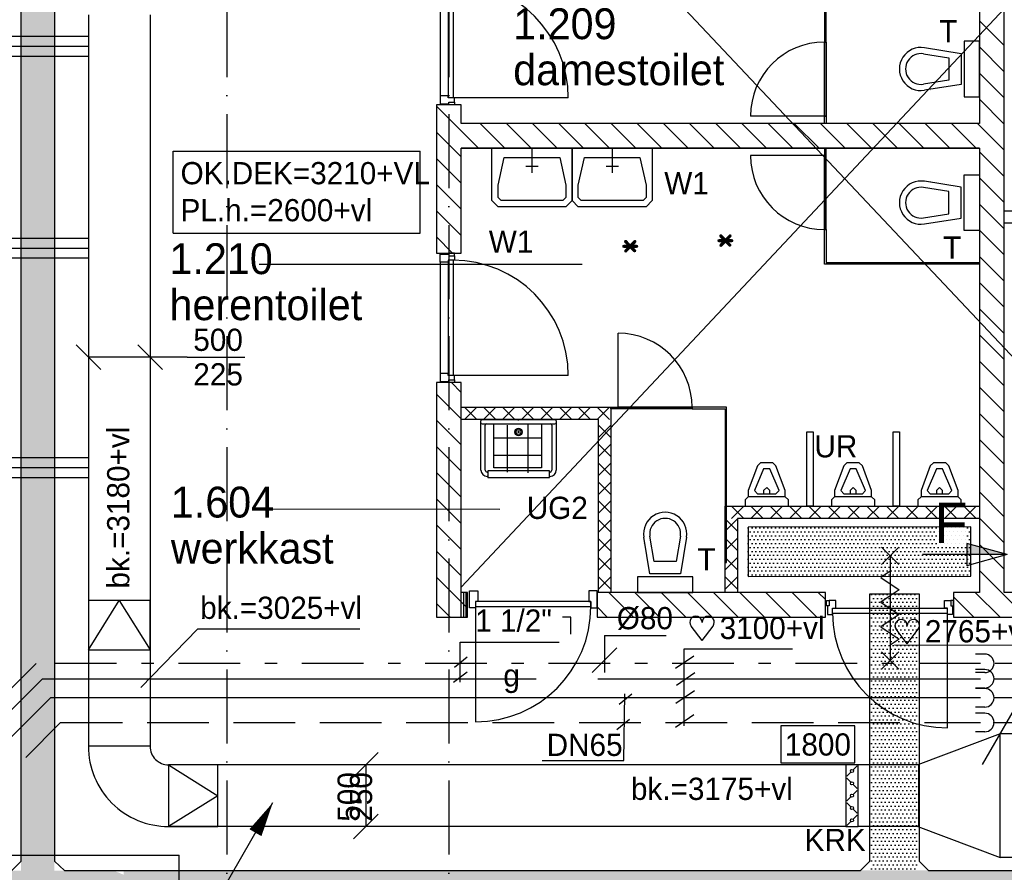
# Model space of a CAD drawing. Extents: x -39327 to 109237, y 358172 to 442272.
# Tile 81 of 96: x 69030 to 77008, y 404774 to 411684. Entities that reach past the tile are written whole.
import ezdxf
from ezdxf.enums import TextEntityAlignment as Align

# ---------------------------------------------------------------- set-up
doc = ezdxf.new("R2010")
doc.units = 0
doc.header["$LTSCALE"] = 100
for name, pattern in [('2322107', [2000, 1000, 1000]), ('2322108', [7, 5, -2]), ('2322109', [10, 5, -2, 1, -2]), ('2322134', [45, 40, -5]), ('CENTER2', [11.25, 7.5, -1.25, 1.25, -1.25]), ('DASHDOT', [9, 6, -1.5, 0, -1.5]), ('LURETOUR', [6, 4, -2])]:
    doc.linetypes.add(name, pattern=pattern)
doc.layers.get('0').update_dxf_attribs({"linetype": 'CONTINUOUS'})
for name, color, linetype in [('AL$1----_MAATVOERING', 7, 'CONTINUOUS'), ('AL$7----_STRAMIEN', 1, 'DASHDOT'), ('AL22----_BINNENWAND', 7, 'CONTINUOUS'), ('AL22----_CAMPINGWANDJE', 1, 'CONTINUOUS'), ('AL28----_KONSTRUKTIE', 3, 'CONTINUOUS'), ('AL32----_BINNENKOZ', 7, 'CONTINUOUS'), ('AL32----_DRAAIR', 7, 'CONTINUOUS'), ('AL32----_DRAAIRICHTING', 1, 'CONTINUOUS'), ('AL65----_BEVEILIGING', 7, 'CONTINUOUS'), ('AL74----_INRSANITAIR', 7, 'CONTINUOUS'), ('ALXA1---_RASTER50', 12, 'CONTINUOUS'), ('ALXA7---_KALKZVUIL', 1, 'CONTINUOUS'), ('ALXAB---_PREFABBETON', 1, 'CONTINUOUS'), ('BOUW', 8, 'CONTINUOUS'), ('DOORSNEDE', 1, 'CONTINUOUS'), ('GEBOUWLABEL', 4, 'CONTINUOUS'), ('KABELGOOT1', 8, 'CONTINUOUS'), ('WL524---', 4, 'CONTINUOUS'), ('WL531---', 4, 'CONTINUOUS'), ('WL541---', 4, 'CONTINUOUS'), ('WL561---_AANVOER', 4, 'CONTINUOUS'), ('WL561---_RETOUR', 4, 'CONTINUOUS'), ('WL5627--', 4, 'CONTINUOUS'), ('WL570---', 3, 'CONTINUOUS'), ('WL570---_HARTLIJN', 1, 'CONTINUOUS'), ('WL570---_RETOUR', 3, 'CONTINUOUS'), ('WM531---', 1, 'CONTINUOUS'), ('WM541---', 1, 'CONTINUOUS'), ('WM570---', 1, 'CONTINUOUS')]:
    doc.layers.add(name, color=color, linetype=linetype)
doc.styles.add('BURO-018', font='BUROFONT.shx', dxfattribs={"height": 180})
doc.styles.add('BURO-025', font='BUROFONT.shx', dxfattribs={"height": 250})
doc.styles.add('BURO-050', font='BUROFONT.shx', dxfattribs={"height": 500})
doc.styles.get("Standard").update_dxf_attribs({"font": 'ISOCP'})
pattern_1 = [(0, (-2505.993, 85430.135), (15.875, 31.75), [0, -31.75])]

# ---------------------------------------------------------------- blocks, each defined once
blk = doc.blocks.new('LU-ORND')
at = {"color": 0, "linetype": 'CONTINUOUS'}
for p, q in [((-3, 1.5), (-3, -1.5)), ((3, 1.5), (-3, 1.5)), ((3, -1.5), (3, 1.5)), ((-3, -1.5), (3, -1.5))]:
    blk.add_line(p, q, dxfattribs=at)
blk = doc.blocks.new('LU-PIJL1')
at = {"color": 0, "linetype": 'CONTINUOUS'}
blk.add_line((0, 0), (10.125, 17.537), dxfattribs=at)
blk.add_lwpolyline([(10.125, 17.537, 0, 1.5, 0), (8.25, 14.289, 1.5, 1.5, 0)], format="xyseb", dxfattribs=at)
blk = doc.blocks.new('LU-2D-K-3E8')
at = {"color": 0, "linetype": 'CONTINUOUS'}
for p, q in [((-0.5, 500), (0.5, 500)), ((-0.5, -500), (0.5, -500))]:
    blk.add_line(p, q, dxfattribs=at)
blk = doc.blocks.new('LU-2D-K-1F4')
at = {"color": 0, "linetype": 'CONTINUOUS'}
for p, q in [((-0.5, 250), (0.5, 250)), ((-0.5, -250), (0.5, -250))]:
    blk.add_line(p, q, dxfattribs=at)
blk = doc.blocks.new('LU-2D-KLC-1F464')
at = {"color": 0, "linetype": 'CONTINUOUS'}
for p, q in [((-50, 250), (-50, -250)), ((50, 250), (-50, 250)), ((8.8, 208.8), (41.2, 241.2)), ((50, -250), (50, 250)), ((-8.8, 191.2), (-41.2, 158.8)), ((-8.8, 108.8), (-41.2, 141.2)), ((8.8, 91.2), (41.2, 58.8)), ((8.8, 8.8), (41.2, 41.2)), ((-8.8, -8.8), (-41.2, -41.2)), ((-8.8, -91.2), (-41.2, -58.8)), ((8.8, -108.8), (41.2, -141.2)), ((8.8, -191.2), (41.2, -158.8)), ((-8.8, -208.8), (-41.2, -241.2)), ((-50, -250), (50, -250))]:
    blk.add_line(p, q, dxfattribs=at)
for centre in [(0, 200), (0, 100), (0, 0), (0, -100), (0, -200)]:
    blk.add_circle(centre, 12.5, dxfattribs=at)
blk = doc.blocks.new('LDS')
at = {"color": 0, "linetype": 'CONTINUOUS'}
for p, q in [((0, 1), (1, 1)), ((0, -1), (1, -1))]:
    blk.add_line(p, q, dxfattribs=at)
blk.add_arc((0, 0), 1, 90, 270, dxfattribs=at)
blk = doc.blocks.new('LU-2D-B-1-1F45A')
at = {"color": 0, "linetype": 'CONTINUOUS'}
for p, q in [((-250, 400), (250, 400)), ((-400, 250), (-400, -250))]:
    blk.add_line(p, q, dxfattribs=at)
for radius in [150, 650]:
    blk.add_arc((-400, 400), radius, 270, 0, dxfattribs=at)
blk = doc.blocks.new('*U215', base_point=(64476.6, 51865.8))
at = {"color": 0, "linetype": 'CONTINUOUS'}
for p, q in [((64076.3, 51766), (63876.9, 51965.5)), ((64576.3, 51766), (64376.9, 51965.5)), ((64476.6, 51865.8), (63976.6, 51865.8)), ((64776.6, 51865.8), (64476.6, 51865.8)), ((64776.6, 51865.8), (65243.1, 51865.8))]:
    blk.add_line(p, q, dxfattribs=at)
at = {"layer": 'WM570---', "linetype": 'CONTINUOUS', "style": 'BURO-018'}
for s, p in [('500', (64826.6, 51915.8)), ('225', (64826.6, 51635.8))]:
    blk.add_text(s, height=180, dxfattribs=at).set_placement(p)
blk = doc.blocks.new('LDV1107')
at = {"color": 0, "linetype": 'CONTINUOUS'}
blk.add_line((0.25, 0.433), (6.75, 11.691), dxfattribs=at)
blk.add_lwpolyline([(6.75, 11.691, 0, 1, 0), (5.5, 9.526, 1, 1, 0)], format="xyseb", dxfattribs=at)
blk.add_circle((0, 0), 0.5, dxfattribs=at)
blk = doc.blocks.new('HART')
at = {"color": 1}
for q in [(-39.7, 52.4), (39.7, 52.4)]:
    blk.add_line((0, 0), q, dxfattribs=at)
for centre, start, end in [((-22.1, 65.7), 0, 217.1867), ((22.1, 65.7), 322.8133, 180)]:
    blk.add_arc(centre, 22.1, start, end, dxfattribs=at)
blk = doc.blocks.new('*U294', base_point=(61882.8, 405653.9))
at = {"color": 0, "linetype": 'CONTINUOUS'}
for p, q in [((61882.8, 405853.9), (61882.8, 405553.9)), ((61882.8, 405853.9), (62382.8, 405853.9)), ((61982.8, 405753.9), (61782.8, 405553.9))]:
    blk.add_line(p, q, dxfattribs=at)
at = {"color": 0, "linetype": 'CONTINUOUS', "style": 'BURO-018'}
blk.add_text('%%C80', height=180, dxfattribs=at).set_placement((61982.8, 405903.9))
blk = doc.blocks.new('A$C6E6F3BC9')
at = {"layer": 'KABELGOOT1'}
h = blk.add_hatch(dxfattribs=at)
h.set_pattern_fill('DOTS', color=256, scale=20, style=0)
h.set_pattern_definition(pattern_1)
h.paths.add_polyline_path([(61194.7, 43600), (60925.4, 43600), (60925.4, 33261.5), (61194.7, 33261.5)])
h = blk.add_hatch(dxfattribs=at)
h.set_pattern_fill('DOTS', color=256, scale=20, style=0)
h.set_pattern_definition(pattern_1)
h.paths.add_polyline_path([(68620, 36049), (66816, 36047.6), (66816, 35647.6), (68620, 35649)])
h = blk.add_hatch(dxfattribs=at)
h.set_pattern_fill('DOTS', color=256, scale=20, style=0)
h.set_pattern_definition(pattern_1)
h.paths.add_polyline_path([(68196.9, 35507), (67802.7, 35507), (67802.7, 33267.6), (68196.9, 33267.6)])
h = blk.add_hatch(dxfattribs=at)
h.set_pattern_fill('DOTS', color=256, scale=20, style=0)
h.set_pattern_definition(pattern_1)
h.paths.add_polyline_path([(62632.1, 32866), (61674.9, 33264.1), (22208.6, 33264.1), (22208.6, 32866)])
h = blk.add_hatch(dxfattribs=at)
h.set_pattern_fill('DOTS', color=256, scale=20, style=0)
h.set_pattern_definition(pattern_1)
h.paths.add_polyline_path([(71320, 33265), (61757, 33265), (61757, 32865.7), (71320, 32865.7)])
for p, q in [((60924.7, 33340, 2750), (60924.7, 43600, 2750)), ((61194.7, 43540, 2750), (61194.7, 33340, 2750)), ((68620, 36049), (66816, 36047.6)), ((66816, 36047.6), (66816, 35647.6)), ((68620, 35649), (68620, 36049)), ((66816, 35647.6), (68620, 35649)), ((67802.7, 35507, 2750), (68202.7, 35507, 2750)), ((67802.7, 33340, 2750), (67802.7, 35507, 2750)), ((68202.7, 35507, 2750), (68202.7, 33340, 2750)), ((60849.7, 33265, 2750), (60924.7, 33340, 2750)), ((61194.7, 33340, 2750), (61275.7, 33265, 2750)), ((67727.7, 33265, 2750), (67802.7, 33340, 2750)), ((68202.7, 33340, 2750), (68277.7, 33265, 2750)), ((61275.7, 33265, 2750), (67727.7, 33265, 2750)), ((68277.7, 33265, 2750), (70846.7, 33265, 2750))]:
    blk.add_line(p, q, dxfattribs=at)
blk = doc.blocks.new('2322134-4')
at = {"layer": 'WM541---', "color": 0, "style": 'BURO-018'}
blk.add_text('g', height=180, dxfattribs=at).set_placement((73015.7, 406342.8), align=Align.MIDDLE)
blk = doc.blocks.new('LU-1D-K-A0')
at = {"color": 0, "linetype": 'CONTINUOUS'}
for p, q in [((-0.5, 80), (0.5, 80)), ((-0.5, -80), (0.5, -80))]:
    blk.add_line(p, q, dxfattribs=at)
at = {"layer": 'WL570---_HARTLIJN', "linetype": 'CENTER2'}
blk.add_line((-0.5, 0), (0.5, 0), dxfattribs=at)

msp = doc.modelspace()

# ---------------------------------------------------------------- linework, layer by layer
at = {"color": 3, "linetype": 'CONTINUOUS'}
for p, q in [((76975, 405895.5), (76307.4, 405645.5)), ((76975, 404895.5), (76975, 405895.5)), ((76313.6, 405645.5), (76313.6, 405145.5)), ((76307.4, 405145.5), (76975, 404895.5))]:
    msp.add_line(p, q, dxfattribs=at)
at = {"color": 1, "linetype": 'CONTINUOUS'}
for p, q in [((71735.5, 405545.8), (71934.9, 405745.2)), ((71835.2, 405645.5), (71835.2, 405145.5)), ((71735.5, 405045.8), (71934.9, 405245.2))]:
    msp.add_line(p, q, dxfattribs=at)
at = {"layer": 'AL$1----_MAATVOERING', "color": 8}
for p, q in [((73494.6, 406842.6), (73427.6, 406842.6)), ((73494.6, 406703.6), (73494.6, 406842.6))]:
    msp.add_line(p, q, dxfattribs=at)
at = {"layer": 'AL$7----_STRAMIEN', "color": 1}
for p, q in [((70708, 438822.2), (70708, 402640.1)), ((72508, 438822.2), (72508, 369654))]:
    msp.add_line(p, q, dxfattribs=at)
at = {"layer": 'AL22----_BINNENWAND', "color": 8}
for p, q in [((76808, 413692.8), (76808, 410842.8)), ((72438, 411967.8), (72438, 411067.8)), ((72501, 411984.8), (72501, 411050.8)), ((72541, 411984.8), (72541, 411050.8)), ((75551.5, 411967.8), (75551.5, 411502.8)), ((75564.5, 411502.8), (75564.5, 411967.8)), ((75551.5, 411502.8), (75551.5, 410902.8)), ((75551.5, 411502.8), (75564.5, 411502.8)), ((75551.5, 410902.8), (75551.5, 411502.8)), ((75551.5, 411502.8), (75564.5, 411502.8)), ((75564.5, 411502.8), (75564.5, 410902.8)), ((76360.8, 411457.1), (76658, 411409.3)), ((76808, 411509.3), (76683, 411509.3)), ((76683, 411509.3), (76683, 411059.3)), ((76808, 411059.3), (76808, 411509.3)), ((76352.8, 411407.7), (76558, 411374.7)), ((76558, 411374.7), (76558, 411193.8)), ((76658, 411409.3), (76658, 411159.3)), ((76233, 411234.3), (76233, 411234.3)), ((76558, 411193.8), (76352.8, 411160.9)), ((76658, 411159.3), (76360.8, 411111.5)), ((72501, 411067.8), (72438, 411067.8)), ((72438, 411067.8), (72438, 411000.8)), ((72501, 411050.8), (72501, 411067.8)), ((72552, 411050.8), (72501, 411050.8)), ((73475, 411050.8), (72541, 411050.8)), ((72552, 411015.8), (72552, 411050.8)), ((76408, 411109.3), (76408, 411109.3)), ((76683, 411059.3), (76808, 411059.3)), ((72608, 410992.8), (72408, 410992.8)), ((72408, 410992.8), (72408, 409792.8)), ((72748.8, 410642.8), (72408, 410983.6)), ((72438, 411000.8), (72508, 411000.8)), ((72508, 411000.8), (72508, 411015.8)), ((72508, 411015.8), (72552, 411015.8)), ((72508, 410992.8), (72508, 411015.8)), ((72552, 410992.8), (72508, 410992.8)), ((72552, 411015.8), (72552, 410992.8)), ((72608, 410842.8), (72608, 410992.8)), ((75551.5, 410902.8), (74951.5, 410902.8)), ((75551.5, 410842.8), (75551.5, 410902.8)), ((75551.5, 410902.8), (75564.5, 410902.8)), ((75564.5, 410902.8), (75551.5, 410902.8)), ((75564.5, 410902.8), (75564.5, 410842.8)), ((76808, 410842.8), (72608, 410842.8)), ((76808, 410842.8), (72608, 410842.8)), ((72960.9, 410642.8), (72760.9, 410842.8)), ((73173.1, 410642.8), (72973.1, 410842.8)), ((73385.2, 410642.8), (73185.2, 410842.8)), ((73597.3, 410642.8), (73397.3, 410842.8)), ((73809.5, 410642.8), (73609.5, 410842.8)), ((74021.6, 410642.8), (73821.6, 410842.8)), ((74233.7, 410642.8), (74033.7, 410842.8)), ((74445.9, 410642.8), (74245.9, 410842.8)), ((74658, 410642.8), (74458, 410842.8)), ((74870.1, 410642.8), (74670.1, 410842.8)), ((75082.2, 410642.8), (74882.2, 410842.8)), ((75294.4, 410642.8), (75094.4, 410842.8)), ((75506.5, 410642.8), (75306.5, 410842.8)), ((75718.6, 410642.8), (75518.6, 410842.8)), ((75930.8, 410642.8), (75730.8, 410842.8)), ((76142.9, 410642.8), (75942.9, 410842.8)), ((76355, 410642.8), (76155, 410842.8)), ((76567.2, 410642.8), (76367.2, 410842.8)), ((76779.3, 410642.8), (76579.3, 410842.8)), ((72608, 410571.4), (72408, 410771.4)), ((76808, 410642.8), (72608, 410642.8)), ((72608, 409792.8), (72608, 410642.8)), ((72608, 410642.8), (76808, 410642.8)), ((72855.6, 410342.8), (72855.6, 410642.8)), ((72855.6, 410642.8), (73505.6, 410642.8)), ((73180.6, 410642.8), (73180.6, 410442.8)), ((73505.6, 410642.8), (73505.6, 410342.8)), ((73505.6, 410342.8), (73505.6, 410642.8)), ((73505.6, 410642.8), (74155.6, 410642.8)), ((73830.6, 410642.8), (73830.6, 410442.8)), ((74155.6, 410642.8), (74155.6, 410342.8)), ((75551.5, 410642.8), (75551.5, 410582.8)), ((75564.5, 410582.8), (75564.5, 410642.8)), ((72608, 410359.3), (72408, 410559.3)), ((72905.6, 410342.8), (72955.6, 410567.8)), ((72955.6, 410567.8), (73405.6, 410567.8)), ((73405.6, 410567.8), (73455.6, 410342.8)), ((73555.6, 410342.8), (73605.6, 410567.8)), ((73605.6, 410567.8), (74055.6, 410567.8)), ((74055.6, 410567.8), (74105.6, 410342.8)), ((75551.5, 410582.8), (74951.5, 410582.8)), ((75551.5, 409982.8), (75551.5, 410582.8)), ((75564.5, 410582.8), (75551.5, 410582.8)), ((75551.5, 410582.8), (75551.5, 409982.8)), ((75551.5, 410582.8), (75564.5, 410582.8)), ((75564.5, 409982.8), (75564.5, 410582.8)), ((73230.6, 410492.8), (73130.6, 410492.8)), ((73880.6, 410492.8), (73780.6, 410492.8)), ((76683, 409976.3), (76683, 410426.3)), ((76683, 410426.3), (76808, 410426.3)), ((76808, 410426.3), (76808, 409976.3)), ((72608, 410147.2), (72408, 410347.2)), ((72855.6, 410217.8), (72855.6, 410342.8)), ((72905.6, 410242.8), (72905.6, 410342.8)), ((73455.6, 410342.8), (73455.6, 410242.8)), ((73505.6, 410342.8), (73505.6, 410217.8)), ((73505.6, 410217.8), (73505.6, 410342.8)), ((73555.6, 410242.8), (73555.6, 410342.8)), ((74105.6, 410342.8), (74105.6, 410242.8)), ((74155.6, 410342.8), (74155.6, 410217.8)), ((76558, 410291.7), (76352.8, 410324.7)), ((76658, 410326.3), (76360.8, 410374.1)), ((76408, 410376.3), (76408, 410376.3)), ((76658, 410076.3), (76658, 410326.3)), ((72930.6, 410217.8), (72905.6, 410242.8)), ((73455.6, 410242.8), (73430.6, 410217.8)), ((73580.6, 410217.8), (73555.6, 410242.8)), ((74105.6, 410242.8), (74080.6, 410217.8)), ((76233, 410251.3), (76233, 410251.3)), ((76558, 410110.8), (76558, 410291.7)), ((72905.6, 410167.8), (72855.6, 410217.8)), ((73455.6, 410167.8), (72905.6, 410167.8)), ((73430.6, 410217.8), (72930.6, 410217.8)), ((73505.6, 410217.8), (73455.6, 410167.8)), ((73555.6, 410167.8), (73505.6, 410217.8)), ((74105.6, 410167.8), (73555.6, 410167.8)), ((74080.6, 410217.8), (73580.6, 410217.8)), ((74155.6, 410217.8), (74105.6, 410167.8)), ((72608, 409935.1), (72408, 410135.1)), ((76352.8, 410077.9), (76558, 410110.8)), ((77008, 410134.8), (78808, 410134.8)), ((77008, 410034.8), (77008, 410134.8)), ((76360.8, 410028.5), (76658, 410076.3)), ((78808, 410034.8), (77008, 410034.8)), ((72538.1, 409792.8), (72408, 409922.9)), ((75551.5, 409703.3), (75551.5, 409982.8)), ((75551.5, 409982.8), (75564.5, 409982.8)), ((75551.5, 409982.8), (75564.5, 409982.8)), ((75564.5, 409982.8), (75564.5, 409716.3)), ((76808, 409976.3), (76683, 409976.3)), ((72408, 409792.8), (72608, 409792.8)), ((72438, 409717.8), (72438, 409784.8)), ((72438, 409784.8), (72508, 409784.8)), ((72552, 409792.8), (72508, 409792.8)), ((72508, 409792.8), (72508, 409769.8)), ((72508, 409784.8), (72508, 409769.8)), ((72508, 409769.8), (72552, 409769.8)), ((72552, 409769.8), (72552, 409792.8)), ((72552, 409769.8), (72552, 409734.8)), ((72501, 409717.8), (72438, 409717.8)), ((72552, 409734.8), (72501, 409734.8)), ((72501, 409734.8), (72501, 409717.8)), ((76808, 409703.3), (75551.5, 409703.3)), ((75564.5, 409716.3), (76808, 409716.3)), ((76808, 409716.3), (76808, 409703.3)), ((72608, 408442.8), (72608, 408542.8)), ((72608, 408542.8), (73818.5, 408542.8)), ((73818.5, 408542.8), (73818.5, 407042.8)), ((73718.5, 408442.8), (72608, 408442.8)), ((73718.5, 407042.8), (73718.5, 408442.8)), ((74745, 407042.8), (74745, 407742.8)), ((74745, 407742.8), (76808, 407742.8)), ((76808, 407742.8), (76808, 407642.8)), ((76808, 407642.8), (74845, 407642.8)), ((74845, 407642.8), (74845, 407042.8)), ((73818.5, 407042.8), (73718.5, 407042.8)), ((74845, 407042.8), (74745, 407042.8))]:
    msp.add_line(p, q, dxfattribs=at)
for centre, radius, start, end in [((72541, 411050.8), 934, 0, 90), ((75551.5, 410902.8), 600, 90, 180), ((76333, 411284.3), 175, 80.86729, 279.13271), ((76333, 411284.3), 125, 80.86729, 279.13271), ((75551.5, 410582.8), 600, 180, 270), ((76333, 410201.3), 175, 80.86729, 279.13271), ((76333, 410201.3), 125, 80.86729, 279.13271)]:
    msp.add_arc(centre, radius, start, end, dxfattribs=at)
at = {"layer": 'AL22----_CAMPINGWANDJE', "color": 8}
for p, q in [((73818.5, 408542.8), (73878.5, 408542.8)), ((73818.5, 408529.8), (73818.5, 408542.8)), ((73878.5, 408529.8), (73818.5, 408529.8)), ((73878.5, 408542.8), (73878.5, 408529.8)), ((74758, 408542.8), (74478.5, 408542.8)), ((74478.5, 408542.8), (74478.5, 408529.8)), ((74478.5, 408529.8), (74745, 408529.8)), ((74745, 408529.8), (74745, 407286.3)), ((74758, 407286.3), (74758, 408542.8)), ((74745, 407286.3), (74758, 407286.3))]:
    msp.add_line(p, q, dxfattribs=at)
at = {"layer": 'AL28----_KONSTRUKTIE', "color": 8, "linetype": 'CONTINUOUS'}
for p, q in [((77008, 410642.8), (77008, 413692.8)), ((76808, 410642.8), (76808, 407042.8)), ((77008, 407042.8), (77008, 410642.8)), ((72608, 408742.8), (72408, 408742.8)), ((72408, 408742.8), (72408, 406842.8)), ((72608, 407042.8), (72608, 408742.8)), ((72658, 407042.8), (72608, 407042.8)), ((72658, 406842.8), (72658, 407042.8)), ((73708, 407042.8), (73708, 406842.8)), ((75008, 407042.8), (73708, 407042.8)), ((75558, 407042.8), (75008, 407042.8)), ((75558, 406842.8), (75558, 407042.8)), ((76808, 407042.8), (76597.1, 407042.8)), ((76597.1, 407042.8), (76597.1, 406842.8)), ((79008, 407042.8), (77008, 407042.8)), ((72408, 406842.8), (72658, 406842.8)), ((73708, 406842.8), (75008, 406842.8)), ((75008, 406842.8), (75558, 406842.8)), ((76597.1, 406842.8), (77008, 406842.8)), ((77008, 406842.8), (79008, 406842.8))]:
    msp.add_line(p, q, dxfattribs=at)
at = {"layer": 'AL32----_BINNENKOZ', "color": 8, "linetype": 'CONTINUOUS'}
msp.add_line((72438, 409717.8), (72438, 408817.8), dxfattribs=at)
at = {"layer": 'AL32----_BINNENKOZ', "color": 8}
for p, q in [((72501, 409734.8), (72501, 408800.8)), ((72541, 409734.8), (72541, 408800.8)), ((72501, 408817.8), (72438, 408817.8)), ((72438, 408817.8), (72438, 408750.8)), ((72501, 408800.8), (72501, 408817.8)), ((72438, 408750.8), (72508, 408750.8)), ((72552, 408800.8), (72501, 408800.8)), ((72508, 408750.8), (72508, 408765.8)), ((72508, 408765.8), (72552, 408765.8)), ((72508, 408742.8), (72508, 408765.8)), ((72552, 408742.8), (72508, 408742.8)), ((72552, 408765.8), (72552, 408800.8)), ((72552, 408765.8), (72552, 408742.8)), ((73878.5, 408529.8), (73878.5, 408542.8)), ((73878.5, 408542.8), (74478.5, 408542.8)), ((74478.5, 408529.8), (73878.5, 408529.8)), ((74478.5, 408542.8), (74478.5, 408529.8)), ((72674, 406917.3), (72674, 407056.3)), ((72674, 407056.3), (72741, 407056.3)), ((72741, 407056.3), (72741, 406968.3)), ((73708, 407056.3), (73641, 407056.3)), ((73641, 407056.3), (73641, 406968.3)), ((73708, 406917.3), (73708, 407056.3)), ((72741, 406968.3), (72724, 406968.3)), ((72724, 406968.3), (72724, 406917.3)), ((72724, 406968.3), (72724, 406928.3)), ((73658, 406968.3), (72724, 406968.3)), ((73641, 406968.3), (73658, 406968.3)), ((73658, 406968.3), (73658, 406917.3)), ((73658, 406928.3), (73658, 406968.3)), ((75567.1, 406933.8), (75567.1, 406977.8)), ((75567.1, 406977.8), (75590.1, 406977.8)), ((75642.1, 406977.8), (75590.1, 406977.8)), ((75590.1, 406977.8), (75590.1, 406933.8)), ((75642.1, 406914.8), (75642.1, 406977.8)), ((76522.1, 406914.8), (76522.1, 406977.8)), ((76522.1, 406977.8), (76574.1, 406977.8)), ((76574.1, 406977.8), (76574.1, 406933.8)), ((76597.1, 406977.8), (76574.1, 406977.8)), ((76597.1, 406933.8), (76597.1, 406977.8)), ((72724, 406917.3), (72674, 406917.3)), ((72724, 406928.3), (73658, 406928.3)), ((72724, 406928.3), (73658, 406928.3)), ((73658, 406917.3), (73708, 406917.3)), ((75590.1, 406933.8), (75567.1, 406933.8)), ((75590.1, 406933.8), (75575.1, 406933.8)), ((75575.1, 406933.8), (75575.1, 406863.8)), ((75617.1, 406914.8), (76547.1, 406914.8)), ((75617.1, 406863.8), (75617.1, 406914.8)), ((75617.1, 406914.8), (75642.1, 406914.8)), ((76547.1, 406914.8), (76522.1, 406914.8)), ((76547.1, 406863.8), (76547.1, 406914.8)), ((76574.1, 406933.8), (76589.1, 406933.8)), ((76574.1, 406933.8), (76597.1, 406933.8)), ((76589.1, 406933.8), (76589.1, 406863.8)), ((75575.1, 406863.8), (75617.1, 406863.8)), ((75617.1, 406874.8), (76547.1, 406874.8)), ((76547.1, 405944.8), (76547.1, 406874.8)), ((76589.1, 406863.8), (76547.1, 406863.8))]:
    msp.add_line(p, q, dxfattribs=at)
msp.add_arc((76547.1, 406874.8), 930, 180, 270, dxfattribs=at)
at = {"layer": 'AL32----_DRAAIR', "color": 8}
msp.add_line((73475, 408800.8), (72541, 408800.8), dxfattribs=at)
msp.add_arc((72541, 408800.8), 934, 0, 90, dxfattribs=at)
at = {"layer": 'AL32----_DRAAIRICHTING', "color": 8}
for p, q in [((73878.5, 408542.8), (73878.5, 409142.8)), ((74478.5, 408542.8), (73878.5, 408542.8)), ((72724, 406928.3), (72724, 405994.3))]:
    msp.add_line(p, q, dxfattribs=at)
for centre, radius, start, end in [((73878.5, 408542.8), 600, 0, 90), ((72724, 406928.3), 934, 270, 0)]:
    msp.add_arc(centre, radius, start, end, dxfattribs=at)
at = {"layer": 'AL65----_BEVEILIGING', "color": 8, "linetype": 'CONTINUOUS'}
for p, q in [((76152.1, 407409.8), (76012.1, 407269.8)), ((76012.1, 407409.8), (76152.1, 407269.8)), ((76082.1, 407339.8), (76082.1, 406489.8)), ((76082.1, 407214.8), (76007.1, 407164.8)), ((76007.1, 407164.8), (76157.1, 407064.8)), ((76157.1, 407064.8), (76082.1, 407014.8)), ((76082.1, 407014.8), (76007.1, 406964.8)), ((76007.1, 406964.8), (76157.1, 406864.8)), ((76082.1, 406814.8), (76007.1, 406764.8)), ((76157.1, 406864.8), (76082.1, 406814.8)), ((76007.1, 406764.8), (76157.1, 406664.8)), ((76157.1, 406664.8), (76082.1, 406614.8)), ((76152.1, 406559.8), (76012.1, 406419.8)), ((76012.1, 406559.8), (76152.1, 406419.8))]:
    msp.add_line(p, q, dxfattribs=at)
at = {"layer": 'AL74----_INRSANITAIR', "color": 8}
for p, q in [((72767, 408032.8), (72767, 408432.8)), ((72777, 408442.8), (73367, 408442.8)), ((72777, 408407.8), (73367, 408407.8)), ((73072, 408435.5), (73072, 408450.1)), ((73072, 408435.5), (73072, 408450.1)), ((73377, 408432.8), (73377, 408032.8)), ((72802, 408032.8), (72802, 408397.8)), ((73062.4, 408342.8), (73080.9, 408342.8)), ((73072, 408350.7), (73072, 408334.8)), ((73342, 408397.8), (73342, 408032.8)), ((75408, 407742.8), (75408, 408342.8)), ((75408, 408342.8), (75458, 408342.8)), ((75458, 408342.8), (75458, 407742.8)), ((76108, 407742.8), (76108, 408342.8)), ((76108, 408342.8), (76158, 408342.8)), ((76158, 408342.8), (76158, 407742.8)), ((72822, 408017.8), (72817, 408017.8)), ((73322, 408027.8), (72822, 408027.8)), ((72822, 408027.8), (72822, 407972.8)), ((73322, 407972.8), (73322, 408027.8)), ((73327, 408017.8), (73322, 408017.8)), ((72822, 407982.8), (72817, 407982.8)), ((72822, 407972.8), (73322, 407972.8)), ((73327, 407982.8), (73322, 407982.8)), ((75458, 407742.8), (75408, 407742.8)), ((76158, 407742.8), (76108, 407742.8))]:
    msp.add_line(p, q, dxfattribs=at)
at = {"layer": 'AL74----_INRSANITAIR', "color": 8, "linetype": 'CONTINUOUS'}
for p, q in [((73258.5, 408403.6), (73258.5, 408051.9)), ((72870.4, 408051.9), (72870.4, 408402)), ((72979.1, 408398.7), (72979.1, 408016.3)), ((73148.3, 408402), (73148.3, 408013)), ((73258.5, 408293.4), (72870.4, 408293.4)), ((73258.5, 408150.8), (72870.4, 408150.8)), ((75033, 408092.8), (75008, 408067.8)), ((75133, 408092.8), (75033, 408092.8)), ((75033, 408092.8), (75033, 408092.8)), ((75158, 408067.8), (75133, 408092.8)), ((75733, 408092.8), (75708, 408067.8)), ((75833, 408092.8), (75733, 408092.8)), ((75733, 408092.8), (75733, 408092.8)), ((75858, 408067.8), (75833, 408092.8)), ((76433, 408092.8), (76408, 408067.8)), ((76533, 408092.8), (76433, 408092.8)), ((76433, 408092.8), (76433, 408092.8)), ((76558, 408067.8), (76533, 408092.8)), ((73258.5, 408051.9), (72870.4, 408051.9)), ((75008, 408067.8), (74933, 407867.8)), ((75058, 408042.8), (74983, 407867.8)), ((75108, 408042.8), (75058, 408042.8)), ((75183, 407867.8), (75108, 408042.8)), ((75233, 407867.8), (75158, 408067.8)), ((75158, 408067.8), (75158, 408067.8)), ((75708, 408067.8), (75633, 407867.8)), ((75758, 408042.8), (75683, 407867.8)), ((75808, 408042.8), (75758, 408042.8)), ((75883, 407867.8), (75808, 408042.8)), ((75933, 407867.8), (75858, 408067.8)), ((75858, 408067.8), (75858, 408067.8)), ((76408, 408067.8), (76333, 407867.8)), ((76458, 408042.8), (76383, 407867.8)), ((76508, 408042.8), (76458, 408042.8)), ((76583, 407867.8), (76508, 408042.8)), ((76633, 407867.8), (76558, 408067.8)), ((76558, 408067.8), (76558, 408067.8)), ((74933, 407867.8), (74933, 407817.8)), ((74983, 407867.8), (75008, 407842.8)), ((75083, 407892.8), (75058, 407867.8)), ((75058, 407867.8), (75058, 407842.8)), ((75108, 407867.8), (75083, 407892.8)), ((75108, 407842.8), (75108, 407867.8)), ((75158, 407842.8), (75183, 407867.8)), ((75183, 407867.8), (75183, 407867.8)), ((75233, 407817.8), (75233, 407867.8)), ((75633, 407867.8), (75633, 407817.8)), ((75683, 407867.8), (75708, 407842.8)), ((75783, 407892.8), (75758, 407867.8)), ((75758, 407867.8), (75758, 407842.8)), ((75808, 407867.8), (75783, 407892.8)), ((75808, 407842.8), (75808, 407867.8)), ((75858, 407842.8), (75883, 407867.8)), ((75883, 407867.8), (75883, 407867.8)), ((75933, 407817.8), (75933, 407867.8)), ((76333, 407867.8), (76333, 407817.8)), ((76383, 407867.8), (76408, 407842.8)), ((76483, 407892.8), (76458, 407867.8)), ((76458, 407867.8), (76458, 407842.8)), ((76508, 407867.8), (76483, 407892.8)), ((76508, 407842.8), (76508, 407867.8)), ((76558, 407842.8), (76583, 407867.8)), ((76583, 407867.8), (76583, 407867.8)), ((76633, 407817.8), (76633, 407867.8)), ((74933, 407817.8), (74908, 407792.8)), ((74908, 407792.8), (74908, 407742.8)), ((75233, 407817.8), (74933, 407817.8)), ((75008, 407842.8), (75158, 407842.8)), ((75258, 407792.8), (75233, 407817.8)), ((75233, 407817.8), (75233, 407817.8)), ((75258, 407742.8), (75258, 407792.8)), ((75633, 407817.8), (75608, 407792.8)), ((75608, 407792.8), (75608, 407742.8)), ((75933, 407817.8), (75633, 407817.8)), ((75708, 407842.8), (75858, 407842.8)), ((75958, 407792.8), (75933, 407817.8)), ((75933, 407817.8), (75933, 407817.8)), ((75958, 407742.8), (75958, 407792.8)), ((76333, 407817.8), (76308, 407792.8)), ((76308, 407792.8), (76308, 407742.8)), ((76633, 407817.8), (76333, 407817.8)), ((76408, 407842.8), (76558, 407842.8)), ((76658, 407792.8), (76633, 407817.8)), ((76633, 407817.8), (76633, 407817.8)), ((76658, 407742.8), (76658, 407792.8)), ((74908, 407742.8), (75258, 407742.8)), ((75608, 407742.8), (75958, 407742.8)), ((76308, 407742.8), (76658, 407742.8)), ((74210, 407617.8), (74210, 407617.8)), ((74135, 407192.8), (74087.2, 407490)), ((74169.5, 407292.8), (74136.6, 407497.9)), ((74383.4, 407497.9), (74350.4, 407292.8)), ((74432.8, 407490), (74385, 407192.8)), ((74085, 407442.8), (74085, 407442.8)), ((74350.4, 407292.8), (74169.5, 407292.8)), ((74485, 407167.8), (74035, 407167.8)), ((74035, 407167.8), (74035, 407042.8)), ((74385, 407192.8), (74135, 407192.8)), ((74485, 407042.8), (74485, 407167.8)), ((74035, 407042.8), (74485, 407042.8))]:
    msp.add_line(p, q, dxfattribs=at)
at = {"layer": 'AL74----_INRSANITAIR', "color": 8}
for radius in [30, 20]:
    msp.add_circle((73072, 408342.8), radius, dxfattribs=at)
for centre, radius, start, end in [((72777, 408432.8), 10, 90, 180), ((72777, 408417.8), 10, 180, 270), ((72812, 408397.8), 10, 90, 180), ((73332, 408397.8), 10, 0, 90), ((73367, 408432.8), 10, 0, 90), ((73367, 408417.8), 10, 270, 0), ((72817, 408032.8), 50, 180, 270), ((72817, 408032.8), 15, 180, 270), ((73327, 408032.8), 50, 270, 0), ((73327, 408032.8), 15, 270, 0)]:
    msp.add_arc(centre, radius, start, end, dxfattribs=at)
at = {"layer": 'AL74----_INRSANITAIR', "color": 8, "linetype": 'CONTINUOUS'}
for radius in [175, 125]:
    msp.add_arc((74260, 407517.8), radius, 350.86729, 189.13271, dxfattribs=at)
at = {"layer": 'ALXA1---_RASTER50', "color": 8}
for p, q in [((72608, 406842.8), (72608, 407042.8)), ((72628, 406842.8), (72628, 407042.8)), ((72648, 406842.8), (72648, 407042.8))]:
    msp.add_line(p, q, dxfattribs=at)
at = {"layer": 'ALXA7---_KALKZVUIL', "color": 8}
for p, q in [((72634.8, 408442.8), (72734.8, 408542.8)), ((72734.8, 408442.8), (72634.8, 408542.8)), ((72788.3, 408442.8), (72888.3, 408542.8)), ((72888.3, 408442.8), (72788.3, 408542.8)), ((72941.9, 408442.8), (73041.9, 408542.8)), ((73041.9, 408442.8), (72941.9, 408542.8)), ((73095.4, 408442.8), (73195.4, 408542.8)), ((73195.4, 408442.8), (73095.4, 408542.8)), ((73249, 408442.8), (73349, 408542.8)), ((73349, 408442.8), (73249, 408542.8)), ((73402.6, 408442.8), (73502.6, 408542.8)), ((73502.6, 408442.8), (73402.6, 408542.8)), ((73556.1, 408442.8), (73656.1, 408542.8)), ((73656.1, 408442.8), (73556.1, 408542.8)), ((73709.7, 408442.8), (73809.7, 408542.8)), ((73809.7, 408442.8), (73709.7, 408542.8)), ((73718.5, 408398), (73818.5, 408298)), ((73718.5, 408298), (73818.5, 408398)), ((73718.5, 408244.5), (73818.5, 408144.5)), ((73718.5, 408144.5), (73818.5, 408244.5)), ((73718.5, 408090.9), (73818.5, 407990.9)), ((73718.5, 407990.9), (73818.5, 408090.9)), ((73718.5, 407937.3), (73818.5, 407837.3)), ((73718.5, 407837.3), (73818.5, 407937.3)), ((73718.5, 407783.8), (73818.5, 407683.8)), ((73718.5, 407683.8), (73818.5, 407783.8)), ((74897.6, 407742.8), (74797.6, 407642.8)), ((74797.6, 407742.8), (74897.6, 407642.8)), ((75054.5, 407742.8), (74954.5, 407642.8)), ((74954.5, 407742.8), (75054.5, 407642.8)), ((75211.3, 407742.8), (75111.3, 407642.8)), ((75111.3, 407742.8), (75211.3, 407642.8)), ((75368.1, 407742.8), (75268.1, 407642.8)), ((75268.1, 407742.8), (75368.1, 407642.8)), ((75525, 407742.8), (75425, 407642.8)), ((75425, 407742.8), (75525, 407642.8)), ((75681.8, 407742.8), (75581.8, 407642.8)), ((75581.8, 407742.8), (75681.8, 407642.8)), ((75838.6, 407742.8), (75738.6, 407642.8)), ((75738.6, 407742.8), (75838.6, 407642.8)), ((75995.4, 407742.8), (75895.4, 407642.8)), ((75895.4, 407742.8), (75995.4, 407642.8)), ((76152.3, 407742.8), (76052.3, 407642.8)), ((76052.3, 407742.8), (76152.3, 407642.8)), ((76309.1, 407742.8), (76209.1, 407642.8)), ((76209.1, 407742.8), (76309.1, 407642.8)), ((76465.9, 407742.8), (76365.9, 407642.8)), ((76365.9, 407742.8), (76465.9, 407642.8)), ((76622.7, 407742.8), (76522.7, 407642.8)), ((76522.7, 407742.8), (76622.7, 407642.8)), ((76779.6, 407742.8), (76679.6, 407642.8)), ((76679.6, 407742.8), (76779.6, 407642.8)), ((73718.5, 407630.2), (73818.5, 407530.2)), ((73718.5, 407530.2), (73818.5, 407630.2)), ((74745, 407638.6), (74845, 407538.6)), ((74745, 407538.6), (74845, 407638.6)), ((73718.5, 407476.7), (73818.5, 407376.7)), ((73718.5, 407376.7), (73818.5, 407476.7)), ((74745, 407481.8), (74845, 407381.8)), ((74745, 407381.8), (74845, 407481.8)), ((73718.5, 407323.1), (73818.5, 407223.1)), ((73718.5, 407223.1), (73818.5, 407323.1)), ((74745, 407325), (74845, 407225)), ((74745, 407225), (74845, 407325)), ((73718.5, 407169.5), (73818.5, 407069.5)), ((73718.5, 407069.5), (73818.5, 407169.5)), ((74745, 407168.1), (74845, 407068.1)), ((74745, 407068.1), (74845, 407168.1))]:
    msp.add_line(p, q, dxfattribs=at)
at = {"layer": 'ALXAB---_PREFABBETON', "color": 8}
for p, q in [((77008, 411474.8), (76808, 411674.8)), ((77008, 411262.6), (76808, 411462.6)), ((77008, 411050.5), (76808, 411250.5)), ((77008, 410838.4), (76808, 411038.4)), ((77008, 410626.2), (76791.4, 410842.8)), ((77008, 410414.1), (76808, 410614.1)), ((77008, 410202), (76808, 410402)), ((77008, 409989.8), (76808, 410189.8)), ((77008, 409777.7), (76808, 409977.7)), ((77008, 409565.6), (76808, 409765.6)), ((77008, 409353.4), (76808, 409553.4)), ((77008, 409141.3), (76808, 409341.3)), ((77008, 408929.2), (76808, 409129.2)), ((77008, 408717), (76808, 408917)), ((72608, 408662.3), (72527.5, 408742.8)), ((72608, 408450.1), (72408, 408650.1)), ((77008, 408504.9), (76808, 408704.9)), ((77008, 408292.8), (76808, 408492.8)), ((72608, 408238), (72408, 408438)), ((77008, 408080.6), (76808, 408280.6)), ((72608, 408025.9), (72408, 408225.9)), ((72608, 407813.7), (72408, 408013.7)), ((77008, 407868.5), (76808, 408068.5)), ((77008, 407656.4), (76808, 407856.4)), ((72608, 407601.6), (72408, 407801.6)), ((77008, 407444.2), (76808, 407644.2)), ((72608, 407389.5), (72408, 407589.5)), ((72608, 407177.3), (72408, 407377.3)), ((77008, 407232.1), (76808, 407432.1)), ((77185.2, 406842.8), (76808, 407220)), ((72658, 406915.2), (72408, 407165.2)), ((74003.2, 406842.8), (73803.2, 407042.8)), ((74215.3, 406842.8), (74015.3, 407042.8)), ((74427.5, 406842.8), (74227.5, 407042.8)), ((74639.6, 406842.8), (74439.6, 407042.8)), ((74851.7, 406842.8), (74651.7, 407042.8)), ((75063.9, 406842.8), (74863.9, 407042.8)), ((75276, 406842.8), (75076, 407042.8)), ((75488.1, 406842.8), (75288.1, 407042.8)), ((75558, 406985.1), (75500.3, 407042.8)), ((76760.9, 406842.8), (76597.1, 407006.6)), ((76973.1, 406842.8), (76773.1, 407042.8)), ((72518.3, 406842.8), (72408, 406953.1)), ((73791.1, 406842.8), (73708, 406925.9))]:
    msp.add_line(p, q, dxfattribs=at)
at = {"layer": 'BOUW', "color": 1}
for p, q in [((72625.6, 413672.9), (78831.3, 407086.2)), ((72606.4, 407086.2), (78773.7, 413653.7))]:
    msp.add_line(p, q, dxfattribs=at)
at = {"layer": 'DOORSNEDE', "color": 220}
for p, q in [((77030.4, 407349.1), (76705.3, 407439.4)), ((76705.3, 407439.4), (76705.3, 407258.8)), ((77030.4, 407349.1), (76344, 407349.1)), ((77030.4, 407349.1), (76705.3, 407258.8))]:
    msp.add_line(p, q, dxfattribs=at)
msp.add_solid([(76705.3, 407439.4), (76705.3, 407349.1), (77030.4, 407349.1)], dxfattribs=at)
at = {"layer": 'GEBOUWLABEL', "color": 7}
for points in [[(70969.5, 409703.4), (73587.9, 409703.4)], [(71035.7, 407719), (72921.4, 407717.8)]]:
    msp.add_lwpolyline(points, dxfattribs=at)
at = {"layer": 'WL524---', "color": 1}
for p, q in [((74414.9, 406100.5), (74414.9, 406585.9)), ((74414.9, 406585.9), (75291.7, 406585.9)), ((74343, 406427.4), (74492.3, 406530)), ((74351.1, 406291.5), (74500.4, 406394.1)), ((74347.5, 406145), (74496.7, 406247.6)), ((74414.9, 405961.2), (74414.9, 406222.3)), ((74343, 405951.9), (74492.3, 406054.4))]:
    msp.add_line(p, q, dxfattribs=at)
at = {"layer": 'WL531---', "linetype": '2322109'}
for p, q in [((69163.3, 406467.8), (68349.4, 405653.9)), ((76815.5, 406467.8), (69163.3, 406467.8)), ((77249.6, 406467.8), (76932.8, 406467.8))]:
    msp.add_line(p, q, dxfattribs=at)
at = {"layer": 'WL541---', "color": 3, "linetype": '2322134'}
for p, q in [((68357.1, 405484.8), (69215.1, 406342.8)), ((69215.1, 406342.8), (76816.3, 406342.8)), ((76927.4, 406342.8), (77261.2, 406342.8))]:
    msp.add_line(p, q, dxfattribs=at)
at = {"layer": 'WL561---_AANVOER', "linetype": '2322107'}
for p, q in [((69279, 406188.5), (68432.5, 405342)), ((76815.6, 406188.5), (69279, 406188.5)), ((77238.4, 406188.5), (76926.7, 406188.5)), ((61758.4, 404913.7), (70321.4, 404913.7)), ((70321.4, 404079.8), (70321.4, 404913.7))]:
    msp.add_line(p, q, dxfattribs=at)
at = {"layer": 'WL561---_RETOUR', "linetype": '2322108'}
for p, q in [((68584, 405210.7), (69361.8, 405988.5)), ((69361.8, 405988.5), (76815.6, 405988.5)), ((76918.8, 405988.5), (77261.2, 405988.5))]:
    msp.add_line(p, q, dxfattribs=at)
at = {"layer": 'WL5627--', "color": 1}
for p, q in [((72599.8, 406314.2), (72599.8, 406640.6)), ((72599.8, 406640.6), (73402.2, 406640.6)), ((77154.6, 406612.8), (76118.9, 406613.9)), ((72553.2, 406435.5), (72655.8, 406519.4)), ((72543.9, 406314.2), (72655.8, 406398.2)), ((73887.3, 406137.1), (73990, 406221)), ((73924.7, 405680.1), (73934, 406221)), ((73934, 406221), (73934, 406221)), ((73868.7, 405931.9), (73971.3, 406015.8)), ((73915.3, 406015.8), (73915.3, 406015.8)), ((73262.2, 405680.1), (73924.7, 405680.1))]:
    msp.add_line(p, q, dxfattribs=at)
at = {"layer": 'WM531---'}
for p, q in [((70274.5, 409953.4), (70274.5, 410619.5)), ((70274.5, 410619.5), (72274.5, 410619.5)), ((72274.5, 409953.4), (72274.5, 410619.5)), ((70274.5, 409953.4), (72274.5, 409953.4))]:
    msp.add_line(p, q, dxfattribs=at)
at = {"layer": 'WM570---', "color": 3}
for p, q in [((69586.6, 406577.4), (69836.6, 406977.4)), ((69836.6, 406977.4), (70086.6, 406577.4)), ((70236.6, 405645.5), (70636.6, 405395.5)), ((70636.6, 405395.5), (70236.6, 405145.5))]:
    msp.add_line(p, q, dxfattribs=at)
at = {"layer": 'WM570---', "color": 1}
for p in [(70011.2, 406271.6), (71785.4, 406745.7)]:
    msp.add_line(p, (70470.2, 406745.7), dxfattribs=at)
at = {"layer": 'WM570---', "color": 3}
for points in [[(69586.6, 406577.4), (70086.6, 406577.4), (70086.6, 406977.4), (69586.6, 406977.4)], [(70236.6, 405645.5), (70236.6, 405145.5), (70636.6, 405145.5), (70636.6, 405645.5)]]:
    msp.add_lwpolyline(points, close=True, dxfattribs=at)

# ---------------------------------------------------------------- block references
at = {"layer": 'WL541---', "color": 2, "linetype": 'LURETOUR', "xscale": 75, "yscale": 75, "zscale": 75, "rotation": 180}
for p in [(76849.5, 406467.8), (76849.5, 406342.8), (76849.5, 406188.5), (76849.5, 405988.5)]:
    msp.add_blockref('LDS', p, dxfattribs=at)
at = {"layer": 'WL561---_AANVOER', "color": 2, "xscale": 112.5, "yscale": 112.5, "zscale": 112.5}
msp.add_blockref('LDV1107', (70321.4, 404023.6), dxfattribs=at)
at = {"layer": 'WL570---', "color": 1}
msp.add_blockref('A$C6E6F3BC9', (8116, 371524.5), dxfattribs=at)
at = {"layer": 'WL570---_RETOUR', "linetype": 'LURETOUR'}
for name, p, xscale, rotation in [('LU-2D-K-1F4', (69836.6, 408758.7), 5926.429662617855, 270), ('LU-1D-K-A0', (69122.6, 411466.3), 922.1451076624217, 180), ('LU-1D-K-A0', (69122.6, 409830.1), 922.1451076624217, 180), ('LU-1D-K-A0', (69122.6, 408052.1), 922.1451076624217, 180), ('LU-2D-K-3E8', (78931.5, 405395.5), 3912.965198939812, 180), ('LU-2D-K-1F4', (72980, 405395.5), 5486.773287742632, 180), ('LU-2D-K-1F4', (76065.4, 405395.5), 483.9922176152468, 180)]:
    msp.add_blockref(name, p, dxfattribs=dict(at, xscale=xscale, rotation=rotation))
at = {"layer": 'WL570---_RETOUR', "xscale": 100, "yscale": 100, "zscale": 100}
msp.add_blockref('LU-PIJL1', (76830.9, 405649), dxfattribs=at)
at = {"layer": 'WL570---_RETOUR', "linetype": 'LURETOUR', "rotation": 270}
msp.add_blockref('LU-2D-B-1-1F45A', (69836.6, 405395.5), dxfattribs=at)
at = {"layer": 'WL570---_RETOUR', "linetype": 'CONTINUOUS', "rotation": 180}
msp.add_blockref('LU-2D-KLC-1F464', (75773.4, 405395.5), dxfattribs=at)
at = {"layer": 'WM531---'}
msp.add_blockref('*U294', (73768.2, 406494.1), dxfattribs=at)
at = {"layer": 'WM541---', "color": 1}
msp.add_blockref('2322134-4', (0, 0), dxfattribs=at)
at = {"layer": 'WM570---'}
msp.add_blockref('*U215', (70086.6, 408949.8), dxfattribs=at)
at = {"layer": 'WM570---', "xscale": 2.25, "yscale": 2.25, "zscale": 2.25}
for p in [(74558.8, 406652.3), (76221.7, 406625.7)]:
    msp.add_blockref('HART', p, dxfattribs=at)
at = {"layer": 'WM570---'}
ref = msp.add_blockref('LU-ORND', (75497.5, 405810.4), dxfattribs=dict(at, xscale=100, yscale=100, zscale=100))
ref.add_attrib('LU_TEXT1', '1800', dxfattribs={"layer": '0', "color": 1, "linetype": 'CONTINUOUS', "height": 180, "style": 'BURO-018'}).set_placement((75497.5, 405810.4), align=Align.MIDDLE)

# ---------------------------------------------------------------- texts
at = {"layer": 'AL22----_BINNENWAND', "color": 8}
for p in [(74665.6, 409787.1), (73894.5, 409741.3)]:
    msp.add_text('*', height=270, dxfattribs=at).set_placement(p)
at = {"layer": 'BOUW', "style": 'BURO-025'}
for s, p in [('1.209', (73028.9, 411525.8)), ('damestoilet', (73028.9, 411152.8)), ('1.210', (70243.8, 409621.8)), ('herentoilet', (70243.8, 409248.7)), ('1.604', (70254.6, 407649.4)), ('werkkast', (70254.6, 407276.3))]:
    msp.add_text(s, height=250, dxfattribs=at).set_placement(p)
at = {"layer": 'BOUW', "color": 1, "style": 'BURO-018'}
for s, p in [('T', (76480.7, 411500.7)), ('OK.DEK=3210+VL', (70333.4, 410350.2)), ('W1', (74252.7, 410268.9)), ('PL.h.=2600+vl', (70333.4, 410050.2)), ('W1', (72830.6, 409795.1)), ('T', (76512.3, 409747.7)), ('UR', (75469.4, 408136.8)), ('UG2', (73138.6, 407638.1)), ('T', (74521.3, 407220.8))]:
    msp.add_text(s, height=180, dxfattribs=at).set_placement(p)
at = {"layer": 'DOORSNEDE', "color": 2, "linetype": 'CENTER2', "style": 'BURO-050'}
msp.add_text('F', height=325, dxfattribs=at).set_placement((76443, 407443.7))
at = {"layer": 'WL5627--', "color": 1, "style": 'BURO-018'}
for s, p in [('1 1/2"', (72721.1, 406724.5)), ('DN65', (73299.6, 405717.4))]:
    msp.add_text(s, height=180, dxfattribs=at).set_placement(p)
at = {"layer": 'WL570---', "color": 1, "style": 'BURO-018'}
msp.add_text('KRK', height=180, dxfattribs=at).set_placement((75389.7, 404946.7))
at = {"layer": 'WM570---', "color": 1, "style": 'BURO-018'}
msp.add_text('bk.=3180+vl', height=180, rotation=90, dxfattribs=at).set_placement((69918.2, 407073.9))
for s, p in [('bk.=3025+vl', (70492.5, 406828.1)), ('3100+vl', (74701.5, 406664.5)), ('2765+vl', (76364.4, 406638)), ('bk.=3175+vl', (73982.5, 405360.9))]:
    msp.add_text(s, height=180, dxfattribs=at).set_placement(p)
at = {"layer": 'WM570---', "linetype": 'CONTINUOUS', "style": 'BURO-018'}
for s, p in [('500', (71785.2, 405586)), ('250', (71885.2, 405586))]:
    msp.add_text(s, height=180, rotation=90, dxfattribs=at).set_placement(p, align=Align.RIGHT)

doc.saveas('drawing.dxf')
